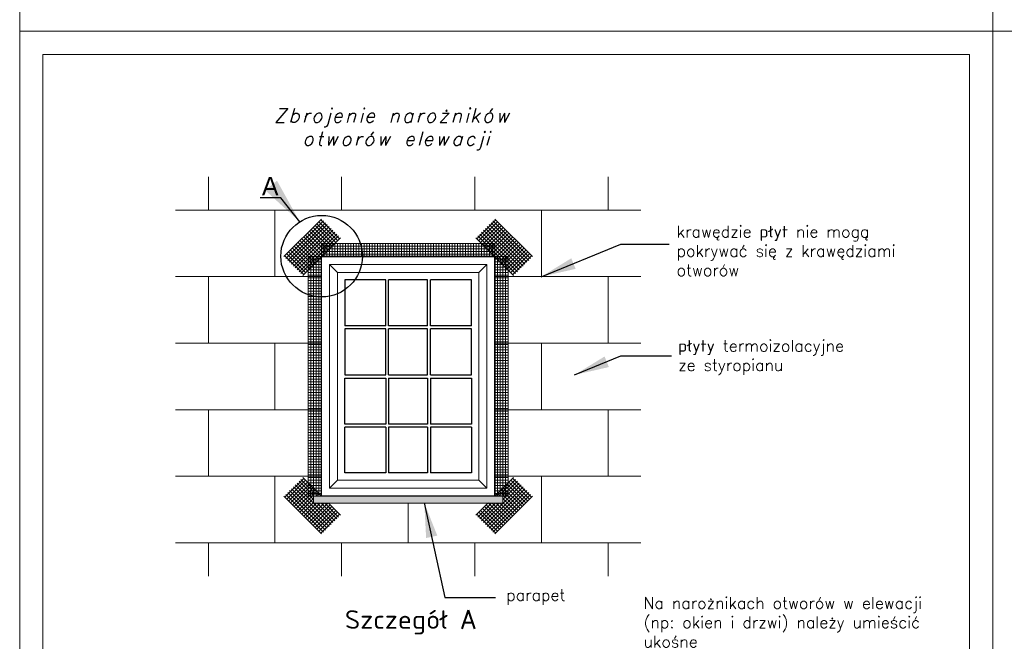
# Model space of a CAD drawing. Header units: millimetres. Extents: x 107252 to 132489, y 44218 to 60710.
# Tile 38 of 72: x 124089 to 126214, y 51760 to 53103. Entities that reach past the tile are written whole.
import ezdxf

# ---------------------------------------------------------------- set-up
doc = ezdxf.new("R2010")
doc.units = ezdxf.units.MM
doc.linetypes.add('ACAD_ISO02W100', pattern=[15, 12, -3])
for name, color, linetype, lineweight in [('cienka', 3, 'Continuous', 18), ('linia', 100, 'Continuous', 25), ('przerywa', 100, 'ACAD_ISO02W100', 5)]:
    doc.layers.add(name, color=color, linetype=linetype, lineweight=lineweight)
doc.styles.get("Standard").update_dxf_attribs({"font": 'GOTHIC.TTF'})
doc.styles.add('style1', font='simplex.shx')
doc.styles.add('tekst', font='segoeui.ttf', dxfattribs={"height": 20})
doc.dimstyles.new('RBCT DIM 20', dxfattribs={"dimtxt": 40, "dimasz": 50, "dimexe": 2.5, "dimexo": 150, "dimgap": 25, "dimtad": 1, "dimdec": 0, "dimzin": 1, "dimtxsty": 'style1', "dimcen": 50, "dimclrd": 8, "dimclre": 8, "dimclrt": 2, "dimadec": 0, "dimazin": 0, "dimtfac": 1, "dimtdec": 0, "dimtmove": 0, "dimatfit": 3, "dimfxl": 1, "dimarcsym": 0})

msp = doc.modelspace()

# ---------------------------------------------------------------- hatches: boundary and pattern name
at = {"true_color": 0x000000}
h = msp.add_hatch(dxfattribs=at)
h.set_pattern_fill('DOTS', color=18, scale=1.5, angle=45, style=0)
h.set_pattern_definition([(45, (164255.0803, 44704.4025), (-0.84189901, 2.52569703), [0, -2.38125])])
h.paths.add_polyline_path([(124723.09, 52073.445), (124723.107, 52058.445), (125131.325, 52058.445), (125131.325, 52073.445)])

# ---------------------------------------------------------------- linework, layer by layer
at = {"color": 18, "true_color": 0x000000}
for p, q in [((124790.718, 52540.57), (124790.718, 52441.509)), ((124878.607, 52540.57), (124790.718, 52540.57)), ((124878.607, 52441.509), (124878.607, 52540.57)), ((124969.057, 52540.57), (124884.77, 52540.57)), ((124884.77, 52441.509), (124884.77, 52540.57)), ((124969.057, 52441.509), (124969.057, 52540.57)), ((124975.221, 52441.509), (124975.221, 52540.57)), ((125063.718, 52540.57), (124975.221, 52540.57)), ((125063.718, 52441.509), (125063.718, 52540.57)), ((124878.607, 52441.509), (124790.718, 52441.509)), ((124790.718, 52435.145), (124790.718, 52335.82)), ((124878.607, 52435.145), (124790.718, 52435.145)), ((124878.607, 52335.82), (124878.607, 52435.145)), ((124969.057, 52441.509), (124884.77, 52441.509)), ((124884.77, 52335.82), (124884.77, 52435.145)), ((124969.057, 52435.145), (124884.77, 52435.145)), ((124969.057, 52335.82), (124969.057, 52435.145)), ((125063.718, 52441.509), (124975.221, 52441.509)), ((124975.221, 52335.82), (124975.221, 52435.145)), ((125063.718, 52435.145), (124975.221, 52435.145)), ((125063.718, 52335.82), (125063.718, 52435.145)), ((124790.718, 52335.82), (124878.607, 52335.82)), ((124790.718, 52229.245), (124790.718, 52328.57)), ((124790.718, 52328.57), (124878.607, 52328.57)), ((124878.607, 52328.57), (124878.607, 52229.245)), ((124884.77, 52335.82), (124969.057, 52335.82)), ((124884.77, 52328.57), (124969.057, 52328.57)), ((124884.77, 52328.57), (124884.77, 52229.245)), ((124969.057, 52328.57), (124969.057, 52229.245)), ((124975.221, 52335.82), (125063.718, 52335.82)), ((124975.221, 52328.57), (124975.221, 52229.245)), ((124975.221, 52328.57), (125063.718, 52328.57)), ((125063.718, 52328.57), (125063.718, 52229.245)), ((124878.607, 52229.245), (124790.718, 52229.245)), ((124790.718, 52123.82), (124790.718, 52222.881)), ((124878.607, 52222.881), (124790.718, 52222.881)), ((124878.607, 52222.881), (124878.607, 52123.82)), ((124969.057, 52229.245), (124884.77, 52229.245)), ((124969.057, 52222.881), (124884.77, 52222.881)), ((124884.77, 52222.881), (124884.77, 52123.82)), ((124969.057, 52222.881), (124969.057, 52123.82)), ((125063.718, 52229.245), (124975.221, 52229.245)), ((124975.221, 52222.881), (124975.221, 52123.82)), ((125063.718, 52222.881), (124975.221, 52222.881)), ((125063.718, 52222.881), (125063.718, 52123.82)), ((124878.607, 52123.82), (124790.718, 52123.82)), ((124969.057, 52123.82), (124884.77, 52123.82)), ((125063.718, 52123.82), (124975.221, 52123.82)), ((125139.09, 52073.445), (125114.09, 52073.445)), ((125131.325, 52073.445), (125131.325, 52072.064)), ((125139.09, 52073.445), (125131.325, 52073.445))]:
    msp.add_line(p, q, dxfattribs=at)
at = {"layer": 'cienka', "color": 18, "true_color": 0x000000}
for p, q in [((124088.734, 53077.75), (124088.734, 56047.75)), ((126188.734, 56047.75), (126188.734, 53077.75)), ((126188.734, 53077.75), (126188.734, 56047.75)), ((126188.734, 53077.75), (126188.734, 56047.75)), ((124088.734, 53077.75), (126188.734, 53077.75)), ((124088.734, 53077.75), (126188.734, 53077.75)), ((124088.734, 50107.75), (124088.734, 53077.75)), ((126188.734, 53077.75), (126188.734, 50107.75)), ((126188.734, 50107.75), (126188.734, 53077.75)), ((126188.734, 53077.75), (128288.734, 53077.75)), ((126188.734, 53077.75), (128288.734, 53077.75)), ((126188.734, 50107.75), (126188.734, 53077.75)), ((124138.734, 53027.75), (126138.734, 53027.75)), ((124138.734, 50157.75), (124138.734, 53027.75)), ((126138.734, 53027.75), (126138.734, 50157.75))]:
    msp.add_line(p, q, dxfattribs=at)
at = {"layer": 'linia', "color": 18, "lineweight": 5, "true_color": 0x000000}
for p, q in [((124495.965, 52691.57), (124495.965, 52763.445)), ((124495.965, 52763.445), (124495.965, 52691.57)), ((124783.465, 52763.445), (124783.465, 52691.57)), ((124783.465, 52691.57), (124783.465, 52763.445)), ((124783.465, 52763.445), (124783.465, 52691.57)), ((125070.965, 52691.57), (125070.965, 52763.445)), ((125070.965, 52763.445), (125070.965, 52691.57)), ((125070.965, 52763.445), (125070.965, 52691.57)), ((125358.465, 52691.57), (125358.465, 52763.445)), ((125358.465, 52763.445), (125358.465, 52691.57)), ((124424.843, 52691.57), (124783.465, 52691.57)), ((124639.715, 52547.82), (124639.715, 52691.57)), ((124927.215, 52691.57), (124639.715, 52691.57)), ((124927.215, 52691.57), (124639.715, 52691.57)), ((124639.715, 52691.57), (124927.215, 52691.57)), ((124783.465, 52691.57), (125070.965, 52691.57)), ((124783.465, 52691.57), (125070.965, 52691.57)), ((125214.715, 52691.57), (124927.215, 52691.57)), ((125214.715, 52691.57), (124927.215, 52691.57)), ((124927.215, 52691.57), (125214.715, 52691.57)), ((125429.587, 52691.57), (125070.965, 52691.57)), ((125070.965, 52691.57), (125358.465, 52691.57)), ((125214.715, 52691.57), (125214.715, 52547.82)), ((124740.34, 52590.945), (124740.34, 52619.695)), ((124740.34, 52590.945), (124711.59, 52590.945)), ((124740.34, 52585.195), (124711.59, 52585.195)), ((124740.34, 52579.445), (124711.59, 52579.445)), ((124740.34, 52573.695), (124711.59, 52573.695)), ((124740.34, 52590.945), (124740.34, 52073.445)), ((124740.34, 52590.945), (124740.34, 52073.445)), ((125114.09, 52590.945), (124740.34, 52590.945)), ((124757.59, 52573.695), (124774.84, 52556.445)), ((125096.84, 52573.695), (125079.59, 52556.445)), ((125114.09, 52073.445), (125114.09, 52590.945)), ((124424.843, 52547.82), (124740.34, 52547.82)), ((124495.965, 52404.07), (124495.965, 52547.82)), ((125429.587, 52547.82), (125114.09, 52547.82)), ((125358.465, 52404.07), (125358.465, 52547.82)), ((125358.465, 52547.82), (125358.465, 52404.07)), ((124740.34, 52404.07), (124424.843, 52404.07)), ((124639.715, 52260.32), (124639.715, 52404.07)), ((125114.09, 52404.07), (125429.587, 52404.07)), ((125358.465, 52404.07), (125114.09, 52404.07)), ((125114.09, 52404.07), (125214.715, 52404.07)), ((125214.715, 52404.07), (125214.715, 52260.32)), ((124424.843, 52260.32), (124740.34, 52260.32)), ((124495.965, 52116.57), (124495.965, 52260.32)), ((124740.34, 52260.32), (124639.715, 52260.32)), ((124740.34, 52260.32), (124639.715, 52260.32)), ((125429.587, 52260.32), (125114.09, 52260.32)), ((125114.09, 52260.32), (125358.465, 52260.32)), ((125214.715, 52260.32), (125114.09, 52260.32)), ((125214.715, 52260.32), (125114.09, 52260.32)), ((125358.465, 52260.32), (125358.465, 52116.57)), ((125358.465, 52116.57), (125358.465, 52260.32)), ((124740.34, 52116.57), (124424.843, 52116.57)), ((124639.715, 51972.82), (124639.715, 52116.57)), ((124757.59, 52090.695), (124774.84, 52107.945)), ((125096.84, 52090.695), (125079.59, 52107.945)), ((125114.09, 52116.57), (125429.587, 52116.57)), ((125358.465, 52116.57), (125114.09, 52116.57)), ((125114.09, 52116.57), (125214.715, 52116.57)), ((125214.715, 52116.57), (125214.715, 51972.82)), ((124740.34, 52073.445), (125114.09, 52073.445)), ((124740.34, 52073.445), (125114.09, 52073.445)), ((124927.215, 51972.82), (124927.215, 52058.445)), ((124927.215, 52058.445), (124927.215, 51972.82)), ((124424.843, 51972.82), (124783.465, 51972.82)), ((124495.965, 51900.945), (124495.965, 51972.82)), ((124495.965, 51972.82), (124495.965, 51900.945)), ((124927.215, 51972.82), (124639.715, 51972.82)), ((124927.215, 51972.82), (124639.715, 51972.82)), ((124783.465, 51972.82), (125070.965, 51972.82)), ((124783.465, 51972.82), (125070.965, 51972.82)), ((124783.465, 51900.945), (124783.465, 51972.82)), ((124783.465, 51972.82), (124783.465, 51900.945)), ((124783.465, 51900.945), (124783.465, 51972.82)), ((125214.715, 51972.82), (124927.215, 51972.82)), ((125214.715, 51972.82), (124927.215, 51972.82)), ((125429.587, 51972.82), (125070.965, 51972.82)), ((125070.965, 51972.82), (125358.465, 51972.82)), ((125070.965, 51900.945), (125070.965, 51972.82)), ((125070.965, 51900.945), (125070.965, 51972.82)), ((125070.965, 51972.82), (125070.965, 51900.945)), ((125358.465, 51900.945), (125358.465, 51972.82)), ((125358.465, 51972.82), (125358.465, 51900.945))]:
    msp.add_line(p, q, dxfattribs=at)
at = {"layer": 'linia', "color": 18, "lineweight": 0, "true_color": 0x000000}
for p, q in [((124740.34, 52672.262), (124659.023, 52590.945)), ((124744.406, 52668.196), (124663.089, 52586.879)), ((124748.472, 52664.13), (124667.154, 52582.813)), ((124752.538, 52660.064), (124671.22, 52578.747)), ((124726.127, 52658.049), (124766.786, 52617.39)), ((124730.193, 52662.115), (124770.851, 52621.456)), ((124734.259, 52666.181), (124774.917, 52625.522)), ((124738.325, 52670.247), (124778.983, 52629.588)), ((125116.106, 52670.247), (125075.447, 52629.588)), ((125120.171, 52666.181), (125079.513, 52625.522)), ((125124.237, 52662.115), (125083.579, 52621.456)), ((125128.303, 52658.049), (125087.644, 52617.39)), ((125101.892, 52660.064), (125183.21, 52578.747)), ((125105.958, 52664.13), (125187.276, 52582.813)), ((125110.024, 52668.196), (125191.341, 52586.879)), ((125114.09, 52672.262), (125195.407, 52590.945)), ((124756.603, 52655.999), (124675.286, 52574.681)), ((124760.669, 52651.933), (124679.352, 52570.615)), ((124760.669, 52651.933), (124679.352, 52570.615)), ((124764.735, 52647.867), (124683.418, 52566.55)), ((124768.801, 52643.801), (124687.484, 52562.484)), ((124772.867, 52639.735), (124691.55, 52558.418)), ((124705.798, 52637.72), (124746.456, 52597.061)), ((124709.864, 52641.785), (124750.522, 52601.127)), ((124713.929, 52645.851), (124754.588, 52605.193)), ((124717.995, 52649.917), (124758.654, 52609.259)), ((124722.061, 52653.983), (124762.72, 52613.324)), ((125081.563, 52639.735), (125162.88, 52558.418)), ((125085.629, 52643.801), (125166.946, 52562.484)), ((125089.695, 52647.867), (125171.012, 52566.55)), ((125132.369, 52653.983), (125091.71, 52613.324)), ((125093.761, 52651.933), (125175.078, 52570.615)), ((125093.761, 52651.933), (125175.078, 52570.615)), ((125136.435, 52649.917), (125095.776, 52609.259)), ((125097.827, 52655.999), (125179.144, 52574.681)), ((125140.501, 52645.851), (125099.842, 52605.193)), ((125144.567, 52641.785), (125103.908, 52601.127)), ((125148.632, 52637.72), (125107.974, 52597.061)), ((124685.468, 52617.39), (124726.127, 52576.732)), ((124689.534, 52621.456), (124730.193, 52580.798)), ((124693.6, 52625.522), (124734.259, 52584.863)), ((124776.933, 52635.669), (124695.616, 52554.352)), ((124697.666, 52629.588), (124738.325, 52588.929)), ((124780.999, 52631.603), (124699.681, 52550.286)), ((124780.999, 52631.603), (124699.681, 52550.286)), ((124701.732, 52633.654), (124742.39, 52592.995)), ((124740.34, 52619.695), (125114.09, 52619.695)), ((124746.09, 52590.945), (124746.09, 52619.695)), ((124751.84, 52590.945), (124751.84, 52619.695)), ((124757.59, 52590.945), (124757.59, 52619.695)), ((124763.34, 52590.945), (124763.34, 52619.695)), ((124769.09, 52590.945), (124769.09, 52619.695)), ((124769.09, 52590.945), (124769.09, 52619.695)), ((124774.84, 52590.945), (124774.84, 52619.695)), ((124780.59, 52590.945), (124780.59, 52619.695)), ((124786.34, 52590.945), (124786.34, 52619.695)), ((124792.09, 52590.945), (124792.09, 52619.695)), ((124797.84, 52590.945), (124797.84, 52619.695)), ((124797.84, 52590.945), (124797.84, 52619.695)), ((124803.59, 52590.945), (124803.59, 52619.695)), ((124809.34, 52590.945), (124809.34, 52619.695)), ((124815.09, 52590.945), (124815.09, 52619.695)), ((124820.84, 52590.945), (124820.84, 52619.695)), ((124826.59, 52590.945), (124826.59, 52619.695)), ((124826.59, 52590.945), (124826.59, 52619.695)), ((124832.34, 52590.945), (124832.34, 52619.695)), ((124838.09, 52590.945), (124838.09, 52619.695)), ((124843.84, 52590.945), (124843.84, 52619.695)), ((124849.59, 52590.945), (124849.59, 52619.695)), ((124855.34, 52590.945), (124855.34, 52619.695)), ((124855.34, 52590.945), (124855.34, 52619.695)), ((124861.09, 52590.945), (124861.09, 52619.695)), ((124866.84, 52590.945), (124866.84, 52619.695)), ((124872.59, 52590.945), (124872.59, 52619.695)), ((124878.34, 52590.945), (124878.34, 52619.695)), ((124884.09, 52590.945), (124884.09, 52619.695)), ((124884.09, 52590.945), (124884.09, 52619.695)), ((124889.84, 52590.945), (124889.84, 52619.695)), ((124895.59, 52590.945), (124895.59, 52619.695)), ((124901.34, 52590.945), (124901.34, 52619.695)), ((124907.09, 52590.945), (124907.09, 52619.695)), ((124912.84, 52590.945), (124912.84, 52619.695)), ((124912.84, 52590.945), (124912.84, 52619.695)), ((124918.59, 52590.945), (124918.59, 52619.695)), ((124924.34, 52590.945), (124924.34, 52619.695)), ((124930.09, 52590.945), (124930.09, 52619.695)), ((124935.84, 52590.945), (124935.84, 52619.695)), ((124941.59, 52590.945), (124941.59, 52619.695)), ((124941.59, 52590.945), (124941.59, 52619.695)), ((124947.34, 52590.945), (124947.34, 52619.695)), ((124953.09, 52590.945), (124953.09, 52619.695)), ((124958.84, 52590.945), (124958.84, 52619.695)), ((124964.59, 52590.945), (124964.59, 52619.695)), ((124970.34, 52590.945), (124970.34, 52619.695)), ((124970.34, 52590.945), (124970.34, 52619.695)), ((124976.09, 52590.945), (124976.09, 52619.695)), ((124981.84, 52590.945), (124981.84, 52619.695)), ((124987.59, 52590.945), (124987.59, 52619.695)), ((124993.34, 52590.945), (124993.34, 52619.695)), ((124993.34, 52590.945), (124993.34, 52619.695)), ((124999.09, 52590.945), (124999.09, 52619.695)), ((124999.09, 52590.945), (124999.09, 52619.695)), ((124999.09, 52590.945), (124999.09, 52619.695)), ((125004.84, 52590.945), (125004.84, 52619.695)), ((125004.84, 52590.945), (125004.84, 52619.695)), ((125010.59, 52590.945), (125010.59, 52619.695)), ((125010.59, 52590.945), (125010.59, 52619.695)), ((125016.34, 52590.945), (125016.34, 52619.695)), ((125016.34, 52590.945), (125016.34, 52619.695)), ((125022.09, 52590.945), (125022.09, 52619.695)), ((125022.09, 52590.945), (125022.09, 52619.695)), ((125022.09, 52590.945), (125022.09, 52619.695)), ((125027.84, 52590.945), (125027.84, 52619.695)), ((125027.84, 52590.945), (125027.84, 52619.695)), ((125027.84, 52590.945), (125027.84, 52619.695)), ((125033.59, 52590.945), (125033.59, 52619.695)), ((125033.59, 52590.945), (125033.59, 52619.695)), ((125039.34, 52590.945), (125039.34, 52619.695)), ((125039.34, 52590.945), (125039.34, 52619.695)), ((125045.09, 52590.945), (125045.09, 52619.695)), ((125045.09, 52590.945), (125045.09, 52619.695)), ((125050.84, 52590.945), (125050.84, 52619.695)), ((125050.84, 52590.945), (125050.84, 52619.695)), ((125050.84, 52590.945), (125050.84, 52619.695)), ((125056.59, 52590.945), (125056.59, 52619.695)), ((125056.59, 52590.945), (125056.59, 52619.695)), ((125056.59, 52590.945), (125056.59, 52619.695)), ((125062.34, 52590.945), (125062.34, 52619.695)), ((125062.34, 52590.945), (125062.34, 52619.695)), ((125068.09, 52590.945), (125068.09, 52619.695)), ((125068.09, 52590.945), (125068.09, 52619.695)), ((125073.431, 52631.603), (125154.749, 52550.286)), ((125073.431, 52631.603), (125154.749, 52550.286)), ((125073.84, 52590.945), (125073.84, 52619.695)), ((125073.84, 52590.945), (125073.84, 52619.695)), ((125077.497, 52635.669), (125158.815, 52554.352)), ((125079.59, 52590.945), (125079.59, 52619.695)), ((125079.59, 52590.945), (125079.59, 52619.695)), ((125079.59, 52590.945), (125079.59, 52619.695)), ((125085.34, 52590.945), (125085.34, 52619.695)), ((125085.34, 52590.945), (125085.34, 52619.695)), ((125091.09, 52590.945), (125091.09, 52619.695)), ((125096.84, 52590.945), (125096.84, 52619.695)), ((125102.59, 52590.945), (125102.59, 52619.695)), ((125108.34, 52590.945), (125108.34, 52619.695)), ((125152.698, 52633.654), (125112.04, 52592.995)), ((125114.09, 52590.945), (125114.09, 52619.695)), ((125156.764, 52629.588), (125116.106, 52588.929)), ((125160.83, 52625.522), (125120.171, 52584.863)), ((125164.896, 52621.456), (125124.237, 52580.798)), ((125168.962, 52617.39), (125128.303, 52576.732)), ((124665.139, 52597.061), (124705.798, 52556.402)), ((124669.205, 52601.127), (124709.864, 52560.468)), ((124673.271, 52605.193), (124713.929, 52564.534)), ((124677.337, 52609.259), (124717.995, 52568.6)), ((124681.402, 52613.324), (124722.061, 52572.666)), ((124740.34, 52613.945), (125114.09, 52613.945)), ((124740.34, 52608.195), (125114.09, 52608.195)), ((124740.34, 52602.445), (125114.09, 52602.445)), ((124740.34, 52596.695), (125114.09, 52596.695)), ((125173.028, 52613.324), (125132.369, 52572.666)), ((125177.093, 52609.259), (125136.435, 52568.6)), ((125181.159, 52605.193), (125140.501, 52564.534)), ((125185.225, 52601.127), (125144.567, 52560.468)), ((125189.291, 52597.061), (125148.632, 52556.402)), ((124661.073, 52592.995), (124701.732, 52552.336)), ((124711.59, 52590.945), (124711.59, 52073.445)), ((124717.34, 52590.945), (124717.34, 52073.445)), ((124723.09, 52590.945), (124723.09, 52073.445)), ((124728.84, 52590.945), (124728.84, 52073.445)), ((124734.59, 52590.945), (124734.59, 52073.445)), ((125114.09, 52590.945), (125142.84, 52590.945)), ((125114.09, 52585.195), (125142.84, 52585.195)), ((125114.09, 52579.445), (125142.84, 52579.445)), ((125114.09, 52573.695), (125142.84, 52573.695)), ((125119.84, 52590.945), (125119.84, 52073.445)), ((125125.59, 52590.945), (125125.59, 52073.445)), ((125131.34, 52590.945), (125131.34, 52073.445)), ((125137.09, 52590.945), (125137.09, 52073.445)), ((125142.84, 52590.945), (125142.84, 52073.445)), ((125193.357, 52592.995), (125152.698, 52552.336)), ((124740.34, 52567.945), (124711.59, 52567.945)), ((124740.34, 52562.195), (124711.59, 52562.195)), ((124740.34, 52562.195), (124711.59, 52562.195)), ((124740.34, 52556.445), (124711.59, 52556.445)), ((125114.09, 52567.945), (125142.84, 52567.945)), ((125114.09, 52562.195), (125142.84, 52562.195)), ((125114.09, 52562.195), (125142.84, 52562.195)), ((125114.09, 52556.445), (125142.84, 52556.445)), ((124740.34, 52550.695), (124711.59, 52550.695)), ((124740.34, 52544.945), (124711.59, 52544.945)), ((124740.34, 52539.195), (124711.59, 52539.195)), ((124740.34, 52533.445), (124711.59, 52533.445)), ((124740.34, 52533.445), (124711.59, 52533.445)), ((125114.09, 52550.695), (125142.84, 52550.695)), ((125114.09, 52544.945), (125142.84, 52544.945)), ((125114.09, 52539.195), (125142.84, 52539.195)), ((125114.09, 52533.445), (125142.84, 52533.445)), ((125114.09, 52533.445), (125142.84, 52533.445)), ((124740.34, 52527.695), (124711.59, 52527.695)), ((124740.34, 52521.945), (124711.59, 52521.945)), ((124740.34, 52516.195), (124711.59, 52516.195)), ((124740.34, 52510.445), (124711.59, 52510.445)), ((125114.09, 52527.695), (125142.84, 52527.695)), ((125114.09, 52521.945), (125142.84, 52521.945)), ((125114.09, 52516.195), (125142.84, 52516.195)), ((125114.09, 52510.445), (125142.84, 52510.445)), ((124740.34, 52504.695), (124711.59, 52504.695)), ((124740.34, 52504.695), (124711.59, 52504.695)), ((124740.34, 52498.945), (124711.59, 52498.945)), ((124740.34, 52493.195), (124711.59, 52493.195)), ((125114.09, 52504.695), (125142.84, 52504.695)), ((125114.09, 52504.695), (125142.84, 52504.695)), ((125114.09, 52498.945), (125142.84, 52498.945)), ((125114.09, 52493.195), (125142.84, 52493.195)), ((124740.34, 52487.445), (124711.59, 52487.445)), ((124740.34, 52481.695), (124711.59, 52481.695)), ((124740.34, 52475.945), (124711.59, 52475.945)), ((124740.34, 52475.945), (124711.59, 52475.945)), ((124740.34, 52470.195), (124711.59, 52470.195)), ((125114.09, 52487.445), (125142.84, 52487.445)), ((125114.09, 52481.695), (125142.84, 52481.695)), ((125114.09, 52475.945), (125142.84, 52475.945)), ((125114.09, 52475.945), (125142.84, 52475.945)), ((125114.09, 52470.195), (125142.84, 52470.195)), ((124740.34, 52464.445), (124711.59, 52464.445)), ((124740.34, 52458.695), (124711.59, 52458.695)), ((124740.34, 52452.945), (124711.59, 52452.945)), ((124740.34, 52447.195), (124711.59, 52447.195)), ((124740.34, 52447.195), (124711.59, 52447.195)), ((125114.09, 52464.445), (125142.84, 52464.445)), ((125114.09, 52458.695), (125142.84, 52458.695)), ((125114.09, 52452.945), (125142.84, 52452.945)), ((125114.09, 52447.195), (125142.84, 52447.195)), ((125114.09, 52447.195), (125142.84, 52447.195)), ((124740.34, 52441.445), (124711.59, 52441.445)), ((124740.34, 52435.695), (124711.59, 52435.695)), ((124740.34, 52429.945), (124711.59, 52429.945)), ((124740.34, 52424.195), (124711.59, 52424.195)), ((125114.09, 52441.445), (125142.84, 52441.445)), ((125114.09, 52435.695), (125142.84, 52435.695)), ((125114.09, 52429.945), (125142.84, 52429.945)), ((125114.09, 52424.195), (125142.84, 52424.195)), ((124740.34, 52418.445), (124711.59, 52418.445)), ((124740.34, 52418.445), (124711.59, 52418.445)), ((124740.34, 52412.695), (124711.59, 52412.695)), ((124740.34, 52406.945), (124711.59, 52406.945)), ((125114.09, 52418.445), (125142.84, 52418.445)), ((125114.09, 52418.445), (125142.84, 52418.445)), ((125114.09, 52412.695), (125142.84, 52412.695)), ((125114.09, 52406.945), (125142.84, 52406.945)), ((124740.34, 52401.195), (124711.59, 52401.195)), ((124740.34, 52395.445), (124711.59, 52395.445)), ((124740.34, 52389.695), (124711.59, 52389.695)), ((124740.34, 52389.695), (124711.59, 52389.695)), ((124740.34, 52383.945), (124711.59, 52383.945)), ((125114.09, 52401.195), (125142.84, 52401.195)), ((125114.09, 52395.445), (125142.84, 52395.445)), ((125114.09, 52389.695), (125142.84, 52389.695)), ((125114.09, 52389.695), (125142.84, 52389.695)), ((125114.09, 52383.945), (125142.84, 52383.945)), ((124740.34, 52378.195), (124711.59, 52378.195)), ((124740.34, 52372.445), (124711.59, 52372.445)), ((124740.34, 52366.695), (124711.59, 52366.695)), ((124740.34, 52360.945), (124711.59, 52360.945)), ((124740.34, 52360.945), (124711.59, 52360.945)), ((125114.09, 52378.195), (125142.84, 52378.195)), ((125114.09, 52372.445), (125142.84, 52372.445)), ((125114.09, 52366.695), (125142.84, 52366.695)), ((125114.09, 52360.945), (125142.84, 52360.945)), ((125114.09, 52360.945), (125142.84, 52360.945)), ((124740.34, 52355.195), (124711.59, 52355.195)), ((124740.34, 52349.445), (124711.59, 52349.445)), ((124740.34, 52343.695), (124711.59, 52343.695)), ((125114.09, 52355.195), (125142.84, 52355.195)), ((125114.09, 52349.445), (125142.84, 52349.445)), ((125114.09, 52343.695), (125142.84, 52343.695)), ((124740.34, 52337.945), (124711.59, 52337.945)), ((124740.34, 52332.195), (124711.59, 52332.195)), ((124740.34, 52332.195), (124711.59, 52332.195)), ((124740.34, 52326.445), (124711.59, 52326.445)), ((124740.34, 52320.695), (124711.59, 52320.695)), ((125114.09, 52337.945), (125142.84, 52337.945)), ((125114.09, 52332.195), (125142.84, 52332.195)), ((125114.09, 52332.195), (125142.84, 52332.195)), ((125114.09, 52326.445), (125142.84, 52326.445)), ((125114.09, 52320.695), (125142.84, 52320.695)), ((124740.34, 52314.945), (124711.59, 52314.945)), ((124740.34, 52309.195), (124711.59, 52309.195)), ((124740.34, 52303.445), (124711.59, 52303.445)), ((124740.34, 52303.445), (124711.59, 52303.445)), ((124740.34, 52297.695), (124711.59, 52297.695)), ((125114.09, 52314.945), (125142.84, 52314.945)), ((125114.09, 52309.195), (125142.84, 52309.195)), ((125114.09, 52303.445), (125142.84, 52303.445)), ((125114.09, 52303.445), (125142.84, 52303.445)), ((125114.09, 52297.695), (125142.84, 52297.695)), ((124740.34, 52291.945), (124711.59, 52291.945)), ((124740.34, 52286.195), (124711.59, 52286.195)), ((124740.34, 52280.445), (124711.59, 52280.445)), ((125114.09, 52291.945), (125142.84, 52291.945)), ((125114.09, 52286.195), (125142.84, 52286.195)), ((125114.09, 52280.445), (125142.84, 52280.445)), ((124740.34, 52274.695), (124711.59, 52274.695)), ((124740.34, 52274.695), (124711.59, 52274.695)), ((124740.34, 52268.945), (124711.59, 52268.945)), ((124740.34, 52263.195), (124711.59, 52263.195)), ((124740.34, 52257.445), (124711.59, 52257.445)), ((125114.09, 52274.695), (125142.84, 52274.695)), ((125114.09, 52274.695), (125142.84, 52274.695)), ((125114.09, 52268.945), (125142.84, 52268.945)), ((125114.09, 52263.195), (125142.84, 52263.195)), ((125114.09, 52257.445), (125142.84, 52257.445)), ((124740.34, 52251.695), (124711.59, 52251.695)), ((124740.34, 52245.945), (124711.59, 52245.945)), ((124740.34, 52245.945), (124711.59, 52245.945)), ((124740.34, 52240.195), (124711.59, 52240.195)), ((124740.34, 52234.445), (124711.59, 52234.445)), ((125114.09, 52251.695), (125142.84, 52251.695)), ((125114.09, 52245.945), (125142.84, 52245.945)), ((125114.09, 52245.945), (125142.84, 52245.945)), ((125114.09, 52240.195), (125142.84, 52240.195)), ((125114.09, 52234.445), (125142.84, 52234.445)), ((124740.34, 52228.695), (124711.59, 52228.695)), ((124740.34, 52222.945), (124711.59, 52222.945)), ((124740.34, 52217.195), (124711.59, 52217.195)), ((124740.34, 52217.195), (124711.59, 52217.195)), ((124740.34, 52211.445), (124711.59, 52211.445)), ((125114.09, 52228.695), (125142.84, 52228.695)), ((125114.09, 52222.945), (125142.84, 52222.945)), ((125114.09, 52217.195), (125142.84, 52217.195)), ((125114.09, 52217.195), (125142.84, 52217.195)), ((125114.09, 52211.445), (125142.84, 52211.445)), ((124740.34, 52205.695), (124711.59, 52205.695)), ((124740.34, 52199.945), (124711.59, 52199.945)), ((124740.34, 52194.195), (124711.59, 52194.195)), ((125114.09, 52205.695), (125142.84, 52205.695)), ((125114.09, 52199.945), (125142.84, 52199.945)), ((125114.09, 52194.195), (125142.84, 52194.195)), ((124740.34, 52188.445), (124711.59, 52188.445)), ((124740.34, 52188.445), (124711.59, 52188.445)), ((124740.34, 52182.695), (124711.59, 52182.695)), ((124740.34, 52176.945), (124711.59, 52176.945)), ((124740.34, 52171.195), (124711.59, 52171.195)), ((125114.09, 52188.445), (125142.84, 52188.445)), ((125114.09, 52188.445), (125142.84, 52188.445)), ((125114.09, 52182.695), (125142.84, 52182.695)), ((125114.09, 52176.945), (125142.84, 52176.945)), ((125114.09, 52171.195), (125142.84, 52171.195)), ((124740.34, 52165.445), (124711.59, 52165.445)), ((124740.34, 52159.695), (124711.59, 52159.695)), ((124740.34, 52159.695), (124711.59, 52159.695)), ((124740.34, 52153.945), (124711.59, 52153.945)), ((124740.34, 52148.195), (124711.59, 52148.195)), ((125114.09, 52165.445), (125142.84, 52165.445)), ((125114.09, 52159.695), (125142.84, 52159.695)), ((125114.09, 52159.695), (125142.84, 52159.695)), ((125114.09, 52153.945), (125142.84, 52153.945)), ((125114.09, 52148.195), (125142.84, 52148.195)), ((124740.34, 52142.445), (124711.59, 52142.445)), ((124740.34, 52136.695), (124711.59, 52136.695)), ((124740.34, 52130.945), (124711.59, 52130.945)), ((124740.34, 52130.945), (124711.59, 52130.945)), ((125114.09, 52142.445), (125142.84, 52142.445)), ((125114.09, 52136.695), (125142.84, 52136.695)), ((125114.09, 52130.945), (125142.84, 52130.945)), ((125114.09, 52130.945), (125142.84, 52130.945)), ((124661.073, 52071.394), (124701.732, 52112.053)), ((124665.139, 52067.328), (124705.798, 52107.987)), ((124724.077, 52073.445), (124691.55, 52105.972)), ((124732.208, 52073.445), (124695.616, 52110.038)), ((124740.34, 52073.445), (124699.681, 52114.103)), ((124740.34, 52073.445), (124699.681, 52114.103)), ((124740.34, 52125.195), (124711.59, 52125.195)), ((124740.34, 52119.445), (124711.59, 52119.445)), ((124740.34, 52113.695), (124711.59, 52113.695)), ((124740.34, 52107.945), (124711.59, 52107.945)), ((125114.09, 52125.195), (125142.84, 52125.195)), ((125114.09, 52119.445), (125142.84, 52119.445)), ((125114.09, 52073.445), (125154.749, 52114.103)), ((125114.09, 52073.445), (125154.749, 52114.103)), ((125114.09, 52113.695), (125142.84, 52113.695)), ((125114.09, 52107.945), (125142.84, 52107.945)), ((125122.222, 52073.445), (125158.815, 52110.038)), ((125130.353, 52073.445), (125162.88, 52105.972)), ((125189.291, 52067.328), (125148.632, 52107.987)), ((125193.357, 52071.394), (125152.698, 52112.053)), ((124669.205, 52063.263), (124709.864, 52103.921)), ((124752.538, 52004.325), (124671.22, 52085.642)), ((124673.271, 52059.197), (124713.929, 52099.855)), ((124756.603, 52008.391), (124675.286, 52089.708)), ((124677.337, 52055.131), (124717.995, 52095.79)), ((124760.669, 52012.457), (124679.352, 52093.774)), ((124760.669, 52012.457), (124679.352, 52093.774)), ((124681.402, 52051.065), (124722.061, 52091.724)), ((124715.34, 52065.918), (124683.418, 52097.84)), ((124685.468, 52046.999), (124726.127, 52087.658)), ((124723.098, 52066.292), (124687.484, 52101.906)), ((124740.34, 52102.195), (124711.59, 52102.195)), ((124740.34, 52102.195), (124711.59, 52102.195)), ((124740.34, 52096.445), (124711.59, 52096.445)), ((124740.34, 52090.695), (124711.59, 52090.695)), ((124740.34, 52084.945), (124711.59, 52084.945)), ((125093.761, 52012.457), (125175.078, 52093.774)), ((125093.761, 52012.457), (125175.078, 52093.774)), ((125097.827, 52008.391), (125179.144, 52089.708)), ((125101.892, 52004.325), (125183.21, 52085.642)), ((125114.09, 52102.195), (125142.84, 52102.195)), ((125114.09, 52102.195), (125142.84, 52102.195)), ((125114.09, 52096.445), (125142.84, 52096.445)), ((125114.09, 52090.695), (125142.84, 52090.695)), ((125114.09, 52084.945), (125142.84, 52084.945)), ((125168.962, 52046.999), (125128.303, 52087.658)), ((125131.325, 52066.285), (125166.946, 52101.906)), ((125173.028, 52051.065), (125132.369, 52091.724)), ((125177.093, 52055.131), (125136.435, 52095.79)), ((125139.09, 52065.918), (125171.012, 52097.84)), ((125181.159, 52059.197), (125140.501, 52099.855)), ((125185.225, 52063.263), (125144.567, 52103.921)), ((124740.34, 51992.127), (124659.023, 52073.445)), ((124744.406, 51996.193), (124663.089, 52077.511)), ((124748.472, 52000.259), (124667.154, 52081.576)), ((124689.534, 52042.933), (124720.046, 52073.445)), ((124693.6, 52038.867), (124723.096, 52068.363)), ((124740.34, 52079.195), (124711.59, 52079.195)), ((124740.34, 52073.445), (124711.59, 52073.445)), ((124740.34, 52073.445), (124711.59, 52073.445)), ((124764.735, 52016.523), (124713.929, 52067.328)), ((124720.046, 52073.445), (124730.193, 52083.592)), ((124728.177, 52073.445), (124734.259, 52079.526)), ((124736.309, 52073.445), (124738.325, 52075.46)), ((125089.695, 52016.523), (125140.501, 52067.328)), ((125105.958, 52000.259), (125187.276, 52081.576)), ((125110.024, 51996.193), (125191.341, 52077.511)), ((125114.09, 52079.195), (125142.84, 52079.195)), ((125114.09, 51992.127), (125195.407, 52073.445)), ((125114.09, 52073.445), (125142.84, 52073.445)), ((125118.121, 52073.445), (125116.106, 52075.46)), ((125126.253, 52073.445), (125120.171, 52079.526)), ((125140.501, 52067.328), (125124.237, 52083.592)), ((125160.83, 52038.867), (125131.325, 52068.372)), ((125164.896, 52042.933), (125139.09, 52068.739)), ((124697.666, 52034.802), (124723.105, 52060.24)), ((124701.732, 52030.736), (124729.441, 52058.445)), ((124705.798, 52026.67), (124737.573, 52058.445)), ((124709.864, 52022.604), (124745.704, 52058.445)), ((124713.929, 52018.538), (124753.836, 52058.445)), ((124717.995, 52014.472), (124758.654, 52055.131)), ((124722.061, 52010.406), (124762.72, 52051.065)), ((124726.127, 52006.341), (124766.786, 52046.999)), ((124730.193, 52002.275), (124770.851, 52042.933)), ((124768.801, 52020.588), (124730.945, 52058.445)), ((124772.867, 52024.654), (124739.077, 52058.445)), ((124776.933, 52028.72), (124747.208, 52058.445)), ((124780.999, 52032.786), (124755.34, 52058.445)), ((124780.999, 52032.786), (124755.34, 52058.445)), ((125073.431, 52032.786), (125099.09, 52058.445)), ((125073.431, 52032.786), (125099.09, 52058.445)), ((125077.497, 52028.72), (125107.222, 52058.445)), ((125081.563, 52024.654), (125115.353, 52058.445)), ((125124.237, 52002.275), (125083.579, 52042.933)), ((125085.629, 52020.588), (125123.485, 52058.445)), ((125128.303, 52006.341), (125087.644, 52046.999)), ((125132.369, 52010.406), (125091.71, 52051.065)), ((125136.435, 52014.472), (125095.776, 52055.131)), ((125140.501, 52018.538), (125099.842, 52059.197)), ((125144.567, 52022.604), (125108.726, 52058.445)), ((125148.632, 52026.67), (125116.858, 52058.445)), ((125152.698, 52030.736), (125124.989, 52058.445)), ((125156.764, 52034.802), (125131.325, 52060.241)), ((124734.259, 51998.209), (124774.917, 52038.867)), ((124738.325, 51994.143), (124778.983, 52034.802)), ((125116.106, 51994.143), (125075.447, 52034.802)), ((125120.171, 51998.209), (125079.513, 52038.867))]:
    msp.add_line(p, q, dxfattribs=at)
at = {"layer": 'linia', "color": 18, "lineweight": 30, "true_color": 0x000000}
for p, q in [((125114.09, 52590.945), (124740.34, 52590.945)), ((125114.09, 52590.945), (125114.09, 52073.445)), ((125114.09, 52073.445), (125114.09, 52590.945))]:
    msp.add_line(p, q, dxfattribs=at)
msp.add_lwpolyline([(124740.34, 52590.945), (125114.09, 52590.945), (125114.09, 52073.445), (124740.34, 52073.445), (124740.34, 52590.945)], dxfattribs=at)
at = {"layer": 'linia', "color": 18, "lineweight": 5, "true_color": 0x000000}
for points in [[(124757.59, 52573.695), (125096.84, 52573.695), (125096.84, 52090.695), (124757.59, 52090.695)], [(124774.84, 52556.445), (125079.59, 52556.445), (125079.59, 52107.945), (124774.84, 52107.945)]]:
    msp.add_lwpolyline(points, close=True, dxfattribs=at)
msp.add_lwpolyline([(124723.09, 52073.445), (124723.107, 52058.445), (125131.325, 52058.445), (125131.325, 52073.445), (124723.09, 52073.445), (124723.107, 52058.445)], dxfattribs=at)
at = {"layer": 'linia', "color": 18, "true_color": 0x000000}
msp.add_circle((124740.303, 52591.976), 87.964, dxfattribs=at)

# ---------------------------------------------------------------- texts
at = {"layer": 'cienka', "color": 18, "linetype": 'Continuous', "true_color": 0x000000, "insert": (124613.046, 52910.729), "char_height": 40, "width": 676.25413, "attachment_point": 1, "style": 'tekst'}
msp.add_mtext('\\A1;\\pxi0.60987;{\\Fromans|c238;\\H0.75x;\\Q15;\\T1.2;Zbrojenie narożników \\P\\pi2.1414;otworów elewacji\\fTimes New Roman|b0|i0|c238|p18;\\H1.37653x; }', dxfattribs=at)
at = {"layer": 'cienka', "color": 18, "true_color": 0x000000, "insert": (125435.195, 51855.325), "char_height": 25, "width": 671.3235, "attachment_point": 1}
msp.add_mtext('\\pxt64;{\\Fromans|c0;Na narożnikach otworów w elewacji (np: okien i drzwi) należy umieścić ukośne\\P(pod kątem 45 stopni) dodatkowe kawałki siatki o wym. co najmniej 20 x 30 cm.\\PSiatka ta stanowi zabezpieczenie przed powstaniem ukośnych rys zaczynających się w narożach otworów.}', dxfattribs=at)
at = {"layer": 'linia', "color": 18, "true_color": 0x000000, "char_height": 40, "attachment_point": 1}
for s, insert, width in [('A', (124611.535, 52763.33), 248.59858), ('{\\Fromans|c0;Szczegół A}', (124790.683, 51827.29), 432.39531)]:
    msp.add_mtext(s, dxfattribs=dict(at, insert=insert, width=width))
at = {"layer": 'przerywa', "color": 18, "true_color": 0x000000, "char_height": 25, "width": 974.69549, "attachment_point": 1}
for s, insert in [('{\\Fromans|c0;krawędzie płyt nie mogą\\Ppokrywać się z krawędziami\\Potworów}', (125506.517, 52657.535)), ('{\\Fromans|c238;płyty termoizolacyjne\\Pze styropianu}', (125509.913, 52410.929)), ('{\\Fromans|c238;parapet}', (125138.878, 51872.733))]:
    msp.add_mtext(s, dxfattribs=dict(at, insert=insert))

# ---------------------------------------------------------------- leaders
at = {"color": 18, "lineweight": 5, "true_color": 0x000000}
for points in [[(125214.44, 52547.708), (125386.475, 52617.853), (125490.552, 52617.853)], [(125286.241, 52335.619), (125386.475, 52376.488), (125495.617, 52376.488)], [(124961.97, 52059.232), (125006.489, 51854.897), (125115.631, 51854.897)]]:
    msp.add_leader(points, dimstyle='RBCT DIM 20', override={"dimasz": 75, "dimtad": 0}, dxfattribs=at)
at = {"layer": 'linia', "color": 18, "ltscale": 5, "true_color": 0x000000}
msp.add_leader([(124693.193, 52666.261), (124652.591, 52717.687), (124607.753, 52717.687)], dimstyle='RBCT DIM 20', override={"dimasz": 100, "dimtad": 0}, dxfattribs=at)

doc.saveas('drawing.dxf')
